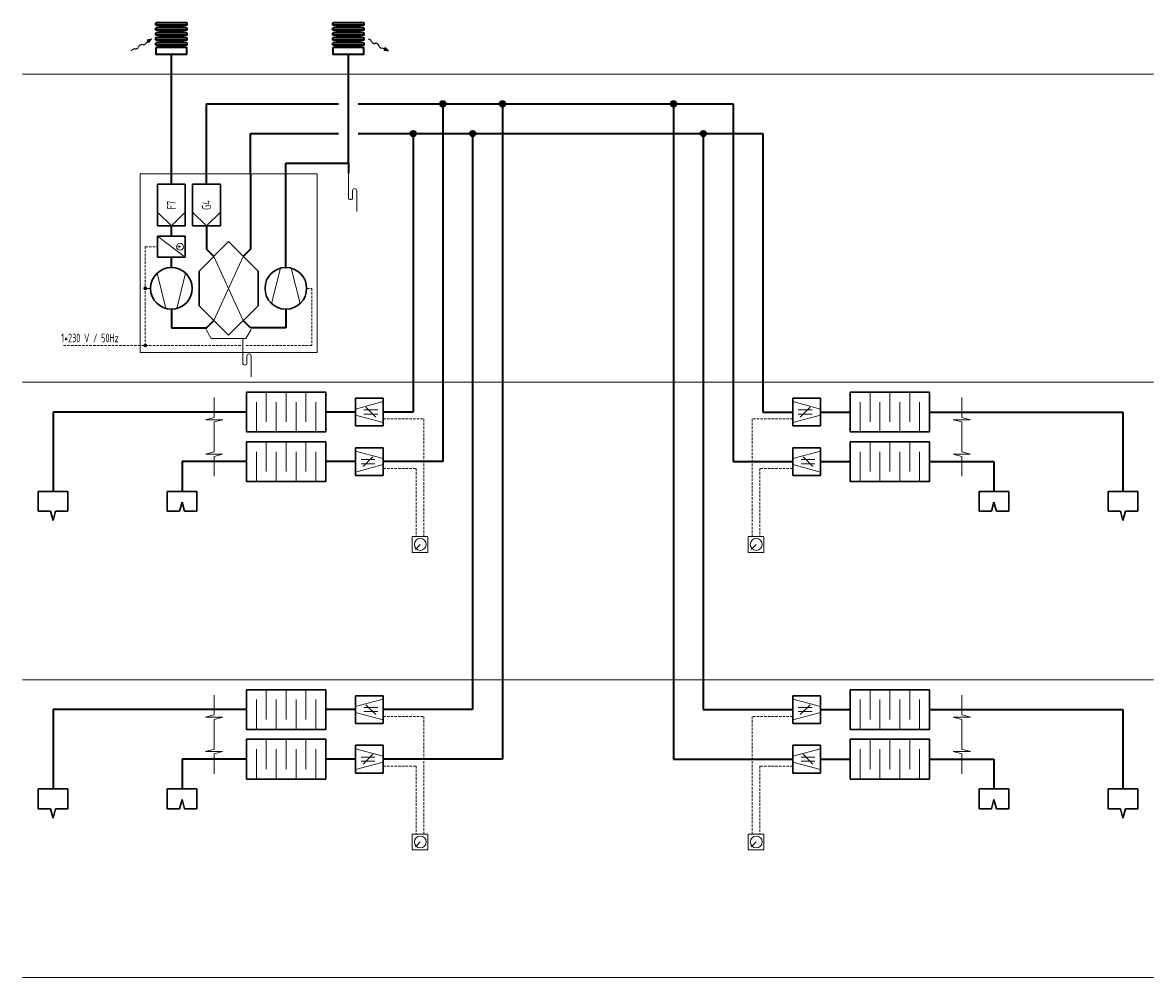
# Model space of a CAD drawing. Header units: millimetres. Extents: x 7400 to 85045, y 24168 to 123018.
# Tile 39 of 79: x 73643 to 85045, y 58106 to 67733. Entities that reach past the tile are written whole.
import ezdxf
from ezdxf.enums import TextEntityAlignment as Align

# ---------------------------------------------------------------- set-up
doc = ezdxf.new("R2010")
doc.units = ezdxf.units.MM
doc.linetypes.add('phl_thick', pattern=[0])
doc.linetypes.add('ČÁRKOVANÁ', pattern=[0.75, 0.5, -0.25])
for name, color, linetype, lineweight in [('4_VZT_POPIS_SYMBOLY', 7, 'Continuous', 15), ('4_VZT_POPIS_SYMBOLY @ 50', 7, 'Continuous', 15), ('VZT_30 DISTRIBUČNÍ PRVKY - OBRYS', 1, 'Continuous', 35), ('VZT_50 POPIS - OBECNE', 7, 'Continuous', 13), ('VZT_KOTY - DIMENZE', 7, 'Continuous', 5), ('VZT_POPIS - OBECNE', 7, 'Continuous', 5), ('VZT_POTRUBÍ - EHA (VÝFUK)', 14, 'Continuous', 35), ('VZT_POTRUBÍ - ETA (ODVOD)', 6, 'Continuous', 35), ('VZT_POTRUBÍ - ODA (SÁNÍ)', 3, 'Continuous', 35), ('VZT_POTRUBÍ - SUP (PŘÍVOD)', 5, 'Continuous', 35)]:
    doc.layers.add(name, color=color, linetype=linetype, lineweight=lineweight)
doc.styles.add('VZT_POPIS', font='isocp.shx', dxfattribs={"width": 0.6, "height": 125})

msp = doc.modelspace()

# ---------------------------------------------------------------- hatches: boundary and pattern name
at = {"layer": '4_VZT_POPIS_SYMBOLY'}
h = msp.add_hatch(color=256, dxfattribs=at)
h.dxf.hatch_style = 1
edge = h.paths.add_edge_path()
edge.add_arc((74880, 65053), 14, 0, 360)
h = msp.add_hatch(color=256, dxfattribs=at)
h.dxf.hatch_style = 1
edge = h.paths.add_edge_path()
edge.add_arc((74880, 64476), 14, 0, 360)
at = {"layer": 'VZT_POTRUBÍ - ETA (ODVOD)'}
h = msp.add_hatch(color=256, dxfattribs=at)
h.dxf.hatch_style = 1
edge = h.paths.add_edge_path()
edge.add_arc((77881, 66914), 28, 0, 360)
h = msp.add_hatch(color=256, dxfattribs=at)
h.dxf.hatch_style = 1
edge = h.paths.add_edge_path()
edge.add_arc((78481, 66914), 28, 0, 360)
h = msp.add_hatch(color=256, dxfattribs=at)
h.dxf.hatch_style = 1
edge = h.paths.add_edge_path()
edge.add_arc((80207, 66914), 28, 0, 360)
at = {"layer": 'VZT_POTRUBÍ - SUP (PŘÍVOD)'}
h = msp.add_hatch(color=256, dxfattribs=at)
h.dxf.hatch_style = 1
edge = h.paths.add_edge_path()
edge.add_arc((77581, 66614), 28, 0, 360)
h = msp.add_hatch(color=256, dxfattribs=at)
h.dxf.hatch_style = 1
edge = h.paths.add_edge_path()
edge.add_arc((78181, 66614), 28, 0, 360)
h = msp.add_hatch(color=256, dxfattribs=at)
h.dxf.hatch_style = 1
edge = h.paths.add_edge_path()
edge.add_arc((80507, 66614), 28, 0, 360)

# ---------------------------------------------------------------- linework, layer by layer
at = {"layer": '4_VZT_POPIS_SYMBOLY'}
for p, q in [((76928, 66214), (76928, 65969)), ((76970, 66039), (76970, 65969)), ((77012, 66039), (77012, 65829)), ((75143, 65683), (75003, 65823)), ((75143, 65683), (75283, 65823)), ((75497, 65683), (75357, 65823)), ((75497, 65683), (75637, 65823)), ((75003, 65578), (75283, 65368)), ((76242, 65256), (76153, 64899)), ((76351, 65256), (76440, 64899)), ((75088, 64850), (74999, 65206)), ((75197, 64850), (75286, 65206)), ((75493, 64637), (75545, 64546)), ((75545, 64546), (75894, 64546)), ((75863, 64546), (75863, 64301)), ((75894, 64546), (75947, 64637)), ((75905, 64371), (75905, 64301)), ((75947, 64371), (75947, 64161)), ((76100, 63706), (76100, 64006)), ((76300, 63706), (76300, 64006)), ((76500, 63706), (76500, 64006)), ((82188, 63706), (82188, 64006)), ((82388, 63706), (82388, 64006)), ((82588, 63706), (82588, 64006)), ((76000, 63606), (76000, 63906)), ((76200, 63606), (76200, 63906)), ((76400, 63606), (76400, 63906)), ((76600, 63606), (76600, 63906)), ((77280, 63911), (77000, 63836)), ((81408, 63911), (81688, 63836)), ((82088, 63606), (82088, 63906)), ((82288, 63606), (82288, 63906)), ((82488, 63606), (82488, 63906)), ((82688, 63606), (82688, 63906)), ((77280, 63701), (77000, 63776)), ((77224, 63827), (77084, 63827)), ((77224, 63785), (77084, 63785)), ((77203, 63756), (77104, 63855)), ((81408, 63701), (81688, 63776)), ((81464, 63827), (81604, 63827)), ((81464, 63785), (81604, 63785)), ((81485, 63756), (81584, 63855)), ((76000, 63106), (76000, 63406)), ((76100, 63206), (76100, 63506)), ((76200, 63106), (76200, 63406)), ((76300, 63206), (76300, 63506)), ((76400, 63106), (76400, 63406)), ((76500, 63206), (76500, 63506)), ((76600, 63106), (76600, 63406)), ((77000, 63411), (77280, 63336)), ((81688, 63411), (81408, 63336)), ((82088, 63106), (82088, 63406)), ((82188, 63206), (82188, 63506)), ((82288, 63106), (82288, 63406)), ((82388, 63206), (82388, 63506)), ((82488, 63106), (82488, 63406)), ((82588, 63206), (82588, 63506)), ((82688, 63106), (82688, 63406)), ((77056, 63327), (77196, 63327)), ((77076, 63256), (77175, 63355)), ((81632, 63327), (81492, 63327)), ((81612, 63256), (81513, 63355)), ((77000, 63201), (77280, 63276)), ((77056, 63285), (77196, 63285)), ((81688, 63201), (81408, 63276)), ((81632, 63285), (81492, 63285)), ((76100, 60706), (76100, 61006)), ((76300, 60706), (76300, 61006)), ((76500, 60706), (76500, 61006)), ((82188, 60706), (82188, 61006)), ((82388, 60706), (82388, 61006)), ((82588, 60706), (82588, 61006)), ((76000, 60606), (76000, 60906)), ((76200, 60606), (76200, 60906)), ((76400, 60606), (76400, 60906)), ((76600, 60606), (76600, 60906)), ((77280, 60911), (77000, 60836)), ((81408, 60911), (81688, 60836)), ((82088, 60606), (82088, 60906)), ((82288, 60606), (82288, 60906)), ((82488, 60606), (82488, 60906)), ((82688, 60606), (82688, 60906)), ((77224, 60827), (77084, 60827)), ((77224, 60785), (77084, 60785)), ((77203, 60756), (77104, 60855)), ((81464, 60827), (81604, 60827)), ((81464, 60785), (81604, 60785)), ((81485, 60756), (81584, 60855)), ((77280, 60701), (77000, 60776)), ((81408, 60701), (81688, 60776)), ((76100, 60206), (76100, 60506)), ((76300, 60206), (76300, 60506)), ((76500, 60206), (76500, 60506)), ((82188, 60206), (82188, 60506)), ((82388, 60206), (82388, 60506)), ((82588, 60206), (82588, 60506)), ((76000, 60106), (76000, 60406)), ((76200, 60106), (76200, 60406)), ((76400, 60106), (76400, 60406)), ((76600, 60106), (76600, 60406)), ((77000, 60411), (77280, 60336)), ((77056, 60327), (77196, 60327)), ((77076, 60256), (77175, 60355)), ((81688, 60411), (81408, 60336)), ((81632, 60327), (81492, 60327)), ((81612, 60256), (81513, 60355)), ((82088, 60106), (82088, 60406)), ((82288, 60106), (82288, 60406)), ((82488, 60106), (82488, 60406)), ((82688, 60106), (82688, 60406)), ((77000, 60201), (77280, 60276)), ((77056, 60285), (77196, 60285)), ((81688, 60201), (81408, 60276)), ((81632, 60285), (81492, 60285))]:
    msp.add_line(p, q, dxfattribs=at)
at = {"layer": '4_VZT_POPIS_SYMBOLY', "lineweight": 30}
for p, q in [((75003, 66103), (75003, 65683)), ((75283, 66103), (75003, 66103)), ((75283, 65683), (75283, 66103)), ((75357, 66103), (75357, 65683)), ((75637, 66103), (75357, 66103)), ((75637, 65683), (75637, 66103)), ((75003, 65683), (75283, 65683)), ((75357, 65683), (75637, 65683)), ((75003, 65578), (75003, 65368)), ((75283, 65578), (75003, 65578)), ((75283, 65368), (75283, 65578)), ((75720, 65525), (75423, 65228)), ((76017, 65228), (75720, 65525)), ((75003, 65368), (75283, 65368)), ((75423, 65228), (75423, 64878)), ((76017, 64878), (76017, 65228)), ((75423, 64878), (75720, 64581)), ((75720, 64581), (76017, 64878)), ((76700, 64006), (75900, 64006)), ((75900, 64006), (75900, 63606)), ((76700, 63606), (76700, 64006)), ((81988, 64006), (82788, 64006)), ((81988, 63606), (81988, 64006)), ((82788, 64006), (82788, 63606)), ((77280, 63946), (77000, 63946)), ((77000, 63946), (77000, 63666)), ((77280, 63666), (77280, 63946)), ((81408, 63946), (81688, 63946)), ((81408, 63666), (81408, 63946)), ((81688, 63946), (81688, 63666)), ((77000, 63666), (77280, 63666)), ((81688, 63666), (81408, 63666)), ((75900, 63606), (76700, 63606)), ((82788, 63606), (81988, 63606)), ((76700, 63506), (75900, 63506)), ((75900, 63506), (75900, 63106)), ((76700, 63106), (76700, 63506)), ((77000, 63446), (77280, 63446)), ((77000, 63166), (77000, 63446)), ((77280, 63446), (77280, 63166)), ((81688, 63446), (81408, 63446)), ((81408, 63446), (81408, 63166)), ((81688, 63166), (81688, 63446)), ((81988, 63506), (82788, 63506)), ((81988, 63106), (81988, 63506)), ((82788, 63506), (82788, 63106)), ((75900, 63106), (76700, 63106)), ((77280, 63166), (77000, 63166)), ((81408, 63166), (81688, 63166)), ((82788, 63106), (81988, 63106)), ((74100, 63006), (73800, 63006)), ((73800, 63006), (73800, 62806)), ((74100, 62806), (74100, 63006)), ((75400, 63006), (75100, 63006)), ((75100, 63006), (75100, 62806)), ((75400, 62806), (75400, 63006)), ((83288, 62806), (83288, 63006)), ((83288, 63006), (83588, 63006)), ((83588, 63006), (83588, 62806)), ((84588, 62806), (84588, 63006)), ((84588, 63006), (84888, 63006)), ((84888, 63006), (84888, 62806)), ((75225, 62806), (75250, 62899)), ((75250, 62899), (75275, 62806)), ((83438, 62899), (83413, 62806)), ((83463, 62806), (83438, 62899)), ((73800, 62806), (73925, 62806)), ((73925, 62806), (73950, 62712)), ((73950, 62712), (73975, 62806)), ((73975, 62806), (74100, 62806)), ((75100, 62806), (75225, 62806)), ((75275, 62806), (75400, 62806)), ((83413, 62806), (83288, 62806)), ((83588, 62806), (83463, 62806)), ((84713, 62806), (84588, 62806)), ((84738, 62712), (84713, 62806)), ((84763, 62806), (84738, 62712)), ((84888, 62806), (84763, 62806)), ((76700, 61006), (75900, 61006)), ((75900, 61006), (75900, 60606)), ((76700, 60606), (76700, 61006)), ((81988, 61006), (82788, 61006)), ((81988, 60606), (81988, 61006)), ((82788, 61006), (82788, 60606)), ((77280, 60946), (77000, 60946)), ((77000, 60946), (77000, 60666)), ((77280, 60666), (77280, 60946)), ((81408, 60946), (81688, 60946)), ((81408, 60666), (81408, 60946)), ((81688, 60946), (81688, 60666)), ((77000, 60666), (77280, 60666)), ((81688, 60666), (81408, 60666)), ((75900, 60606), (76700, 60606)), ((82788, 60606), (81988, 60606)), ((76700, 60506), (75900, 60506)), ((75900, 60506), (75900, 60106)), ((76700, 60106), (76700, 60506)), ((77000, 60446), (77280, 60446)), ((77000, 60166), (77000, 60446)), ((77280, 60446), (77280, 60166)), ((81688, 60446), (81408, 60446)), ((81408, 60446), (81408, 60166)), ((81688, 60166), (81688, 60446)), ((81988, 60506), (82788, 60506)), ((81988, 60106), (81988, 60506)), ((82788, 60506), (82788, 60106)), ((75900, 60106), (76700, 60106)), ((77280, 60166), (77000, 60166)), ((81408, 60166), (81688, 60166)), ((82788, 60106), (81988, 60106)), ((74100, 60006), (73800, 60006)), ((73800, 60006), (73800, 59806)), ((74100, 59806), (74100, 60006)), ((75400, 60006), (75100, 60006)), ((75100, 60006), (75100, 59806)), ((75400, 59806), (75400, 60006)), ((83288, 59806), (83288, 60006)), ((83288, 60006), (83588, 60006)), ((83588, 60006), (83588, 59806)), ((84588, 59806), (84588, 60006)), ((84588, 60006), (84888, 60006)), ((84888, 60006), (84888, 59806)), ((75225, 59806), (75250, 59899)), ((75250, 59899), (75275, 59806)), ((83438, 59899), (83413, 59806)), ((83463, 59806), (83438, 59899)), ((73800, 59806), (73925, 59806)), ((73925, 59806), (73950, 59712)), ((73950, 59712), (73975, 59806)), ((73975, 59806), (74100, 59806)), ((75100, 59806), (75225, 59806)), ((75275, 59806), (75400, 59806)), ((83413, 59806), (83288, 59806)), ((83588, 59806), (83463, 59806)), ((84713, 59806), (84588, 59806)), ((84738, 59712), (84713, 59806)), ((84763, 59806), (84738, 59712)), ((84888, 59806), (84763, 59806))]:
    msp.add_line(p, q, dxfattribs=at)
at = {"layer": '4_VZT_POPIS_SYMBOLY'}
for centre, radius in [((75230, 65473), 35), ((74880, 65053), 14), ((74880, 64476), 14)]:
    msp.add_circle(centre, radius, dxfattribs=at)
at = {"layer": '4_VZT_POPIS_SYMBOLY', "lineweight": 30}
for centre in [(75143, 65053), (76297, 65053)]:
    msp.add_circle(centre, 210, dxfattribs=at)
at = {"layer": '4_VZT_POPIS_SYMBOLY'}
for centre, start, end in [((76991, 66039), 0, 180), ((76949, 65969), 180, 0), ((75926, 64371), 0, 180), ((75884, 64301), 180, 0)]:
    msp.add_arc(centre, 21, start, end, dxfattribs=at)
at = {"layer": 'VZT_30 DISTRIBUČNÍ PRVKY - OBRYS', "linetype": 'phl_thick'}
for points in [[(74985, 67708), (74985, 67723, -0.414214), (74995, 67733), (75290, 67733, -0.414214), (75300, 67723), (75300, 67708)], [(76770, 67708), (76770, 67723, -0.414214), (76780, 67733), (77075, 67733, -0.414214), (77085, 67723), (77085, 67708)], [(74985, 67658), (74985, 67672, -0.414214), (74995, 67682), (75290, 67682, -0.414214), (75300, 67672), (75300, 67658)], [(74985, 67607), (74985, 67622, -0.414214), (74995, 67632), (75290, 67632, -0.414214), (75300, 67622), (75300, 67607)], [(76770, 67658), (76770, 67672, -0.414214), (76780, 67682), (77075, 67682, -0.414214), (77085, 67672), (77085, 67658)], [(76770, 67607), (76770, 67622, -0.414214), (76780, 67632), (77075, 67632, -0.414214), (77085, 67622), (77085, 67607)], [(74985, 67557), (74985, 67571, -0.414214), (74995, 67582), (75290, 67582, -0.414214), (75300, 67571), (75300, 67557)], [(74985, 67507), (74985, 67521, -0.414214), (74995, 67531), (75290, 67531, -0.414214), (75300, 67521), (75300, 67507)], [(76770, 67557), (76770, 67571, -0.414214), (76780, 67582), (77075, 67582, -0.414214), (77085, 67571), (77085, 67557)], [(76770, 67507), (76770, 67521, -0.414214), (76780, 67531), (77075, 67531, -0.414214), (77085, 67521), (77085, 67507)]]:
    msp.add_lwpolyline(points, format="xyb", close=True, dxfattribs=at)
for points in [[(75045, 67688), (75045, 67702), (75240, 67702), (75240, 67688)], [(75045, 67638), (75045, 67652), (75240, 67652), (75240, 67638)], [(76830, 67688), (76830, 67702), (77025, 67702), (77025, 67688)], [(76830, 67638), (76830, 67652), (77025, 67652), (77025, 67638)], [(75045, 67588), (75045, 67602), (75240, 67602), (75240, 67588)], [(75045, 67537), (75045, 67551), (75240, 67551), (75240, 67537)], [(76830, 67588), (76830, 67602), (77025, 67602), (77025, 67588)], [(76830, 67537), (76830, 67551), (77025, 67551), (77025, 67537)], [(75240, 67489), (75240, 67503), (75046, 67503), (75046, 67489)], [(77025, 67489), (77025, 67503), (76830, 67503), (76830, 67489)]]:
    msp.add_lwpolyline(points, close=True, dxfattribs=at)
for points in [[(74985, 67473), (74985, 67413), (75300, 67413), (75300, 67473, 0.414214), (75290, 67483), (74995, 67483, 0.414214), (74985, 67473)], [(76770, 67473), (76770, 67413), (77085, 67413), (77085, 67473, 0.414214), (77075, 67483), (76780, 67483, 0.414214), (76770, 67473)]]:
    msp.add_lwpolyline(points, format="xyb", dxfattribs=at)
for centre, start, end in [((75099, 67026), 94.6512, 99.003), ((75099, 66975), 94.6512, 99.003), ((75186, 67026), 80.997, 85.3488), ((75186, 66975), 80.997, 85.3488), ((76884, 67026), 94.6512, 99.003), ((76884, 66975), 94.6512, 99.003), ((76971, 67026), 80.997, 85.3488), ((76971, 66975), 80.997, 85.3488), ((75099, 66925), 94.6512, 99.003), ((75099, 66875), 94.6512, 99.003), ((75186, 66925), 80.997, 85.3488), ((75186, 66875), 80.997, 85.3488), ((76884, 66925), 94.6512, 99.003), ((76884, 66875), 94.6512, 99.003), ((76971, 66925), 80.997, 85.3488), ((76971, 66875), 80.997, 85.3488), ((75099, 66826), 94.6512, 99.003), ((75186, 66826), 80.997, 85.3488), ((76884, 66826), 94.6512, 99.003), ((76971, 66826), 80.997, 85.3488)]:
    msp.add_arc(centre, 665, start, end, dxfattribs=at)
at = {"layer": 'VZT_50 POPIS - OBECNE', "color": 0, "lineweight": -2}
for p, q in [((74862, 67510), (74842, 67511)), ((74905, 67543), (74885, 67521)), ((74942, 67565), (74898, 67555)), ((74898, 67555), (74905, 67543)), ((74912, 67531), (74905, 67543)), ((74912, 67531), (74942, 67565)), ((77165, 67536), (77158, 67549)), ((77207, 67522), (77192, 67521)), ((77243, 67489), (77234, 67506)), ((74783, 67466), (74767, 67467)), ((74816, 67495), (74809, 67482)), ((77293, 67469), (77264, 67475)), ((77287, 67456), (77293, 67469)), ((77287, 67456), (77331, 67448)), ((77300, 67481), (77293, 67469)), ((77331, 67448), (77300, 67481))]:
    msp.add_line(p, q, dxfattribs=at)
at = {"layer": 'VZT_50 POPIS - OBECNE'}
for p, q in [((77132, 67565), (77129, 67564)), ((74741, 67452), (74739, 67449))]:
    msp.add_line(p, q, dxfattribs=at)
at = {"layer": 'VZT_50 POPIS - OBECNE', "linetype": 'phl_thick'}
for p, q in [((73643, 67214), (85045, 67214)), ((75571, 65376), (75868, 64729)), ((75571, 64729), (75868, 65376)), ((74933, 65053), (74880, 65053)), ((73643, 64106), (85045, 64106)), ((75575, 63752), (75575, 63952)), ((83113, 63752), (83113, 63952)), ((75488, 63729), (75575, 63752)), ((83200, 63729), (83113, 63752)), ((75661, 63729), (75488, 63729)), ((75574, 63706), (75661, 63729)), ((75574, 63406), (75574, 63706)), ((83114, 63706), (83027, 63729)), ((83027, 63729), (83200, 63729)), ((83114, 63406), (83114, 63706)), ((75487, 63382), (75574, 63406)), ((83201, 63382), (83114, 63406)), ((75660, 63382), (75487, 63382)), ((75573, 63359), (75660, 63382)), ((75573, 63159), (75573, 63359)), ((83115, 63359), (83028, 63382)), ((83028, 63382), (83201, 63382)), ((83115, 63159), (83115, 63359)), ((77730, 62551), (77570, 62551)), ((77570, 62551), (77570, 62391)), ((77730, 62391), (77730, 62551)), ((81118, 62551), (80958, 62551)), ((80958, 62551), (80958, 62391)), ((81118, 62391), (81118, 62551)), ((77570, 62391), (77730, 62391)), ((80958, 62391), (81118, 62391)), ((73643, 61106), (85045, 61106)), ((75575, 60752), (75575, 60952)), ((83113, 60752), (83113, 60952)), ((75488, 60729), (75575, 60752)), ((75661, 60729), (75488, 60729)), ((75574, 60706), (75661, 60729)), ((75574, 60406), (75574, 60706)), ((83114, 60706), (83027, 60729)), ((83027, 60729), (83200, 60729)), ((83200, 60729), (83113, 60752)), ((83114, 60406), (83114, 60706)), ((75487, 60382), (75574, 60406)), ((75660, 60382), (75487, 60382)), ((75573, 60359), (75660, 60382)), ((75573, 60159), (75573, 60359)), ((83115, 60359), (83028, 60382)), ((83028, 60382), (83201, 60382)), ((83201, 60382), (83114, 60406)), ((83115, 60159), (83115, 60359)), ((77730, 59551), (77570, 59551)), ((77570, 59551), (77570, 59391)), ((77730, 59551), (77570, 59551)), ((77570, 59551), (77570, 59391)), ((77730, 59391), (77730, 59551)), ((77730, 59391), (77730, 59551)), ((81118, 59551), (80958, 59551)), ((80958, 59551), (80958, 59391)), ((81118, 59391), (81118, 59551)), ((77570, 59391), (77730, 59391)), ((77570, 59391), (77730, 59391)), ((80958, 59391), (81118, 59391)), ((73643, 58106), (85045, 58106))]:
    msp.add_line(p, q, dxfattribs=at)
at = {"layer": 'VZT_50 POPIS - OBECNE', "linetype": 'ČÁRKOVANÁ', "ltscale": 50}
for p, q in [((74880, 64476), (74880, 65473)), ((74880, 65473), (75003, 65473)), ((76507, 65053), (76559, 65053)), ((76559, 65053), (76559, 64476)), ((75842, 64476), (74046, 64476)), ((76559, 64476), (75884, 64476)), ((77280, 63736), (77690, 63736)), ((77690, 63736), (77690, 62551)), ((81408, 63736), (80998, 63736)), ((80998, 63736), (80998, 62551)), ((77280, 63236), (77610, 63236)), ((77610, 63236), (77610, 62551)), ((81408, 63236), (81078, 63236)), ((81078, 63236), (81078, 62551)), ((77280, 60736), (77690, 60736)), ((77690, 60736), (77690, 59551)), ((81408, 60736), (80998, 60736)), ((80998, 60736), (80998, 59551)), ((77280, 60236), (77610, 60236)), ((77610, 60236), (77610, 59551)), ((81408, 60236), (81078, 60236)), ((81078, 60236), (81078, 59551))]:
    msp.add_line(p, q, dxfattribs=at)
at = {"layer": 'VZT_50 POPIS - OBECNE', "color": 0, "lineweight": -2}
for centre, major_axis, start_param, end_param in [((74834, 67495), (18.5, 11), 0.766537, 2.375056), ((74870, 67526), (18.5, 11), 3.908129, 5.191299), ((77140, 67549), (18.8, -10.5), 0.766537, 2.320574), ((77183, 67536), (18.8, -10.5), 3.908129, 5.516649), ((77216, 67506), (18.8, -10.5), 0.766537, 2.375056), ((74759, 67451), (18.5, 11), 0.766537, 2.320574), ((74791, 67482), (18.5, 11), 3.908129, 5.516649), ((77261, 67490), (18.8, -10.5), 3.908129, 5.191299)]:
    msp.add_ellipse(centre, major_axis=major_axis, ratio=0.625, start_param=start_param, end_param=end_param, dxfattribs=at)
for points in [[(74912, 67531), (74898, 67555), (74942, 67565)], [(77287, 67456), (77300, 67481), (77331, 67448)]]:
    msp.add_solid(points, dxfattribs=at)
at = {"layer": 'VZT_KOTY - DIMENZE'}
for p, q in [((77653, 62471), (77604, 62421)), ((81041, 62471), (80991, 62421)), ((77653, 59471), (77604, 59421)), ((77653, 59471), (77604, 59421)), ((81041, 59471), (80991, 59421))]:
    msp.add_line(p, q, dxfattribs=at)
at = {"layer": 'VZT_POPIS - OBECNE'}
for p, q in [((74828, 66208), (76612, 66208)), ((74828, 64406), (74828, 66208)), ((76612, 66208), (76612, 64406)), ((76612, 64406), (74828, 64406))]:
    msp.add_line(p, q, dxfattribs=at)
for centre in [(77653, 62471), (81041, 62471), (77653, 59471), (77653, 59471), (81041, 59471)]:
    msp.add_circle(centre, 60, dxfattribs=at)
at = {"layer": 'VZT_POTRUBÍ - EHA (VÝFUK)'}
for p, q in [((76928, 66314), (76928, 67413)), ((76297, 66208), (76297, 66314)), ((76297, 66314), (76928, 66314)), ((76928, 66314), (76928, 66214)), ((76297, 65263), (76297, 66208)), ((76297, 64843), (76297, 64655)), ((75942, 64655), (75868, 64729)), ((76297, 64655), (75942, 64655))]:
    msp.add_line(p, q, dxfattribs=at)
at = {"layer": 'VZT_POTRUBÍ - ETA (ODVOD)'}
for p, q in [((75497, 66208), (75497, 66914)), ((75497, 66914), (76828, 66914)), ((77028, 66914), (80807, 66914)), ((77881, 66914), (77881, 63306)), ((78481, 66914), (78481, 60306)), ((80207, 66914), (80207, 60306)), ((80807, 66914), (80807, 63306)), ((75497, 66103), (75497, 66208)), ((75497, 65683), (75497, 65450)), ((75497, 65450), (75571, 65376)), ((75900, 63306), (75250, 63306)), ((75250, 63306), (75250, 63006)), ((77000, 63306), (76700, 63306)), ((77881, 63306), (77280, 63306)), ((80807, 63306), (81408, 63306)), ((81688, 63306), (81988, 63306)), ((82788, 63306), (83438, 63306)), ((83438, 63306), (83438, 63006)), ((75900, 60306), (75250, 60306)), ((75250, 60306), (75250, 60006)), ((77000, 60306), (76700, 60306)), ((78481, 60306), (77280, 60306)), ((80207, 60306), (81408, 60306)), ((81688, 60306), (81988, 60306)), ((82788, 60306), (83438, 60306)), ((83438, 60306), (83438, 60006))]:
    msp.add_line(p, q, dxfattribs=at)
for centre in [(77881, 66914), (78481, 66914), (80207, 66914)]:
    msp.add_circle(centre, 28, dxfattribs=at)
at = {"layer": 'VZT_POTRUBÍ - ODA (SÁNÍ)'}
for p, q in [((75143, 66208), (75143, 67413)), ((75143, 66103), (75143, 66208)), ((75143, 65578), (75143, 65683)), ((75143, 65263), (75143, 65368)), ((75143, 64843), (75143, 64655)), ((75143, 64655), (75497, 64655)), ((75497, 64655), (75571, 64729))]:
    msp.add_line(p, q, dxfattribs=at)
at = {"layer": 'VZT_POTRUBÍ - SUP (PŘÍVOD)'}
for p, q in [((75942, 66208), (75942, 66614)), ((75942, 66614), (76828, 66614)), ((77028, 66614), (81107, 66614)), ((77581, 66614), (77581, 63806)), ((78181, 66614), (78181, 60806)), ((80507, 66614), (80507, 60806)), ((81107, 66614), (81107, 63806)), ((75942, 66208), (75942, 65450)), ((75942, 65450), (75868, 65376)), ((75900, 63806), (73950, 63806)), ((73950, 63806), (73950, 63006)), ((77000, 63806), (76700, 63806)), ((77581, 63806), (77280, 63806)), ((81107, 63806), (81408, 63806)), ((81688, 63806), (81988, 63806)), ((82788, 63806), (84738, 63806)), ((84738, 63806), (84738, 63006)), ((75900, 60806), (73950, 60806)), ((73950, 60806), (73950, 60006)), ((77000, 60806), (76700, 60806)), ((78181, 60806), (77280, 60806)), ((80507, 60806), (81408, 60806)), ((81688, 60806), (81988, 60806)), ((82788, 60806), (84738, 60806)), ((84738, 60806), (84738, 60006))]:
    msp.add_line(p, q, dxfattribs=at)
for centre in [(77581, 66614), (78181, 66614), (80507, 66614)]:
    msp.add_circle(centre, 28, dxfattribs=at)

# ---------------------------------------------------------------- texts
at = {"layer": '4_VZT_POPIS_SYMBOLY @ 50', "style": 'VZT_POPIS', "width": 0.7}
for s, rotation, p in [('F7', 90, (75143, 65893)), ('G4', 90, (75497, 65893)), ('+', 270, (75230, 65473))]:
    msp.add_text(s, height=87.5, rotation=rotation, dxfattribs=at).set_placement(p, align=Align.MIDDLE)
msp.add_text('1*230 V / 50Hz', height=87.5, dxfattribs=at).set_placement((74321, 64553), align=Align.MIDDLE)

doc.saveas('drawing.dxf')
